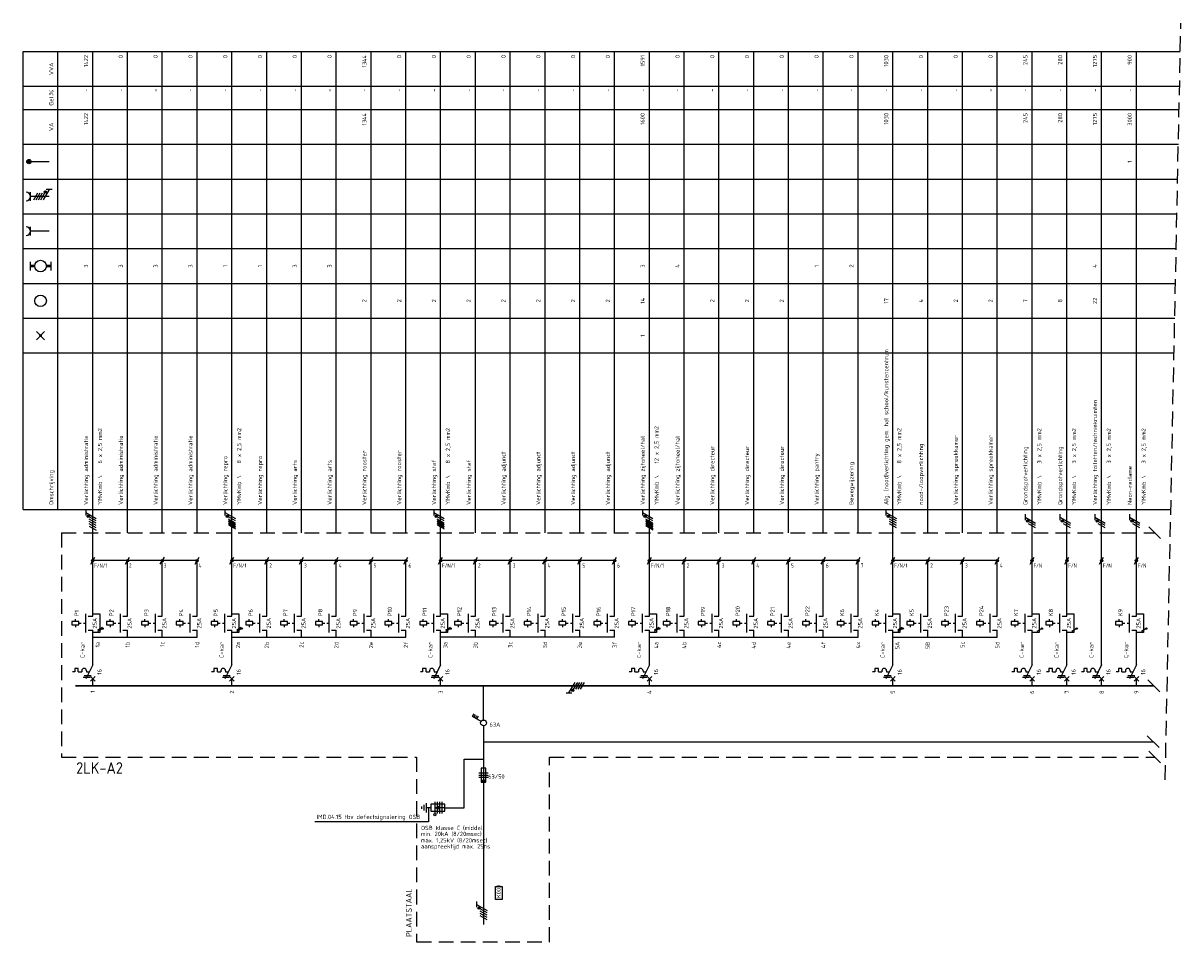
# Model space of a CAD drawing. Extents: x -1224 to 18134, y -20786 to 3554.
# Tile 27 of 88: x -1224 to -725, y -32 to 364. Entities that reach past the tile are written whole.
import ezdxf
from ezdxf.enums import TextEntityAlignment as Align

# ---------------------------------------------------------------- set-up
doc = ezdxf.new("R2010")
doc.units = 0
doc.linetypes.add('HIDDEN', pattern=[9.525, 6.35, -3.175])
doc.linetypes.add('STABI11', pattern=[2, 1, -1])
doc.layers.get('0').update_dxf_attribs({"linetype": 'CONTINUOUS'})
for name, color, linetype in [('E-tekst', 2, 'CONTINUOUS'), ('EL$1----', 3, 'CONTINUOUS'), ('EL$1----_1LK-A08', 3, 'CONTINUOUS'), ('EL$1----_BGLK-A2', 3, 'CONTINUOUS'), ('EL6131--_KG', 3, 'CONTINUOUS'), ('kast', 1, 'CONTINUOUS')]:
    doc.layers.add(name, color=color, linetype=linetype)
doc.styles.add('BURO-018', font='ISO.shx', dxfattribs={"height": 1.8})
doc.styles.add('BURO-050', font='ISO.shx', dxfattribs={"height": 5})
doc.styles.get("Standard").update_dxf_attribs({"font": 'iso.shx'})

# ---------------------------------------------------------------- blocks, each defined once
blk = doc.blocks.new('E00515')
at = {"color": 0, "linetype": 'Continuous'}
for p, q in [((6, 1.5), (0, 1.5)), ((0, 1.5), (0, -1.5)), ((0, 0), (4, 0)), ((1.25, -2.5), (1.25, 2.5)), ((2.25, -2.5), (2.25, 2.5)), ((4, 0), (2.5, 0.5)), ((2.5, -0.5), (4, 0)), ((3.25, -2.5), (3.25, 2.5)), ((4.25, -2.5), (4.25, 2.5)), ((6, -1.5), (6, 1.5)), ((6, 0), (8, 0)), ((8, -2), (8, 2)), ((9, -1.25), (9, 1.25)), ((10, -0.5), (10, 0.5)), ((0, -1.5), (6, -1.5))]:
    blk.add_line(p, q, dxfattribs=at)
blk.add_circle((4.25, 3), 0.5, dxfattribs=at)
blk = doc.blocks.new('HL3')
at = {"color": 0, "linetype": 'Continuous'}
for p, q in [((-3, 6.98), (-3, 4.48)), ((-3, 5.73), (1.5, 3.13)), ((1.5, 2.13), (-1.5, 3.87)), ((1.5, 1.13), (-1.5, 2.87)), ((1.5, 0.13), (-1.5, 1.87)), ((1.5, -0.87), (-1.5, 0.87))]:
    blk.add_line(p, q, dxfattribs=at)
at = {"color": 0, "linetype": 'Continuous', "const_width": 0.5}
blk.add_lwpolyline([(-1.68, 4.12, 1), (-2.18, 4.12, 1)], format="xyb", close=True, dxfattribs=at)
at = {"color": 0, "linetype": 'Continuous'}
blk.add_circle((-1.93, 4.12), 0.5, dxfattribs=at)
blk = doc.blocks.new('L1')
at = {"color": 0, "linetype": 'Continuous'}
for p, q in [((-3, 73.98), (-3, 71.48)), ((-3, 72.73), (1.5, 70.13)), ((1.5, 69.13), (-1.5, 70.87)), ((1.5, 68.13), (-1.5, 69.87))]:
    blk.add_line(p, q, dxfattribs=at)
at = {"color": 0, "linetype": 'Continuous', "const_width": 0.5}
blk.add_lwpolyline([(-1.68, 71.12, 1), (-2.18, 71.12, 1)], format="xyb", close=True, dxfattribs=at)
at = {"color": 0, "linetype": 'Continuous'}
blk.add_circle((-1.93, 71.12), 0.5, dxfattribs=at)
blk = doc.blocks.new('b1s')
at = {"color": 0, "linetype": 'Continuous'}
blk.add_line((0, 33), (0, 54), dxfattribs=at)
blk = doc.blocks.new('L3')
at = {"color": 0, "linetype": 'Continuous'}
for p, q in [((-3, 75.98), (-3, 73.48)), ((-3, 74.73), (1.5, 72.13)), ((1.5, 71.13), (-1.5, 72.87)), ((1.5, 70.13), (-1.5, 71.87)), ((1.5, 69.13), (-1.5, 70.87)), ((1.5, 68.13), (-1.5, 69.87))]:
    blk.add_line(p, q, dxfattribs=at)
at = {"color": 0, "linetype": 'Continuous', "const_width": 0.5}
blk.add_lwpolyline([(-1.68, 73.12, 1), (-2.18, 73.12, 1)], format="xyb", close=True, dxfattribs=at)
at = {"color": 0, "linetype": 'Continuous'}
blk.add_circle((-1.93, 73.12), 0.5, dxfattribs=at)
blk = doc.blocks.new('00P')
at = {"color": 0, "linetype": 'Continuous'}
for p, q in [((0, 31), (3, 31)), ((3, 31), (3, 23)), ((3, 23), (0, 23))]:
    blk.add_line(p, q, dxfattribs=at)
blk = doc.blocks.new('0302A1_')
at = {"color": 0, "linetype": 'Continuous'}
blk.add_line((-0.87, -1.5), (0.87, 1.5), dxfattribs=at)
at = {"color": 0, "const_width": 0.5}
blk.add_lwpolyline([(-0.25, 0, 1), (0.25, 0, 1)], format="xyb", close=True, dxfattribs=at)
at = {"color": 0, "linetype": 'Continuous'}
blk.add_circle((0, 0), 0.5, dxfattribs=at)
blk = doc.blocks.new('B26')
at = {"color": 0, "linetype": 'Continuous'}
for p, q in [((0, 9), (0, 21)), ((-7.75, 6), (-8.75, 6)), ((-7.75, 7.5), (-7.75, 6)), ((-6.25, 7.5), (-7.75, 7.5)), ((-6.25, 6), (-6.25, 7.5)), ((-6.25, 6), (-4.75, 6)), ((-4.75, 6.5), (-4.75, 6)), ((0, 9), (-3, 3)), ((-2.75, 6.5), (-2.75, 6)), ((-2.75, 6), (-1.5, 6)), ((-4.125, 3.75), (-1.125, 3.75)), ((-3.75, 4.5), (-0.75, 4.5)), ((-1, 4), (1, 2)), ((-1, 2), (1, 4)), ((0, 0), (0, 3))]:
    blk.add_line(p, q, dxfattribs=at)
blk.add_arc((-3.75, 6.5), 1, 0, 180, dxfattribs=at)
at = {"color": 1, "style": 'BURO-018'}
blk.add_attdef('E_VRIJ1', (-3.548, 12), '', height=1.8, rotation=90, dxfattribs=at)
at = {"color": 1, "linetype": 'Continuous', "style": 'BURO-018'}
blk.add_attdef('E_IIA', text='', height=1.8, rotation=90, dxfattribs=at).set_placement((2, 6), align=Align.TOP_CENTER)
blk = doc.blocks.new('M2')
at = {"color": 0, "linetype": 'Continuous'}
for p, q in [((-3, 23), (-3, 31)), ((-2, 30), (0, 30)), ((0, 30), (0, 33)), ((-6, 27.75), (-9, 27.75)), ((-9, 27.75), (-9, 26.25)), ((-9, 26.25), (-6, 26.25)), ((-7.5, 27.75), (-7.5, 28.75)), ((-7.5, 26.25), (-7.5, 25.25)), ((-6, 26.25), (-6, 27.75)), ((-6, 27.25), (-6, 27.25)), ((-2, 24), (0, 24)), ((0, 21), (0, 24))]:
    blk.add_line(p, q, dxfattribs=at)
at = {"color": 0, "linetype": 'STABI11'}
blk.add_line((-6, 27), (-3, 27), dxfattribs=at)
at = {"color": 1, "linetype": 'Continuous', "style": 'BURO-018'}
blk.add_attdef('E_VRIJ1', (-6, 30), '', height=1.8, rotation=90, dxfattribs=at)
blk.add_attdef('E_IMS', text='', height=1.8, rotation=90, dxfattribs=at).set_placement((0, 27), align=Align.TOP_CENTER)
blk = doc.blocks.new('m1s')
at = {"color": 0, "linetype": 'Continuous'}
blk.add_line((0, 54), (0, 66), dxfattribs=at)
blk = doc.blocks.new('m1')
at = {"color": 0, "linetype": 'Continuous'}
blk.add_line((0, 21), (0, 33), dxfattribs=at)
blk = doc.blocks.new('KOLNR1')
at = {"color": 0, "linetype": 'Continuous'}
for p, q in [((1.41, -1.41), (-1.41, 1.41)), ((-1.41, -1.41), (1.41, 1.41))]:
    blk.add_line(p, q, dxfattribs=at)
at = {"color": 0, "linetype": 'Continuous', "const_width": 0.5}
blk.add_lwpolyline([(-0.25, 0, 1), (0.25, 0, 1)], format="xyb", close=True, dxfattribs=at)
blk = doc.blocks.new('KOLNR3')
at = {"color": 0, "linetype": 'Continuous'}
blk.add_circle((0, 0), 2, dxfattribs=at)
blk = doc.blocks.new('KOLNR5')
at = {"color": 0, "linetype": 'Continuous'}
for p, q in [((-3.5, -1.5), (-3.5, 1.5)), ((3.5, 1.5), (3.5, -1.5))]:
    blk.add_line(p, q, dxfattribs=at)
at = {"color": 0, "linetype": 'Continuous', "const_width": 1}
for points in [[(-2, 0), (-3.5, 0)], [(2, 0), (3.5, 0)]]:
    blk.add_lwpolyline(points, dxfattribs=at)
at = {"color": 0, "linetype": 'Continuous'}
blk.add_circle((0, 0), 2, dxfattribs=at)
blk = doc.blocks.new('KOLNR6')
at = {"color": 0, "linetype": 'Continuous'}
for p, q in [((-3.5, -1.5), (-3.5, 1.5)), ((3, 0), (-3.5, 0))]:
    blk.add_line(p, q, dxfattribs=at)
blk.add_arc((-5, 0), 1.5, 270, 90, dxfattribs=at)
blk = doc.blocks.new('KOLNR7')
at = {"color": 0, "linetype": 'Continuous'}
for p, q in [((-3.5, -1.5), (-3.5, 1.5)), ((3, 0), (-3.5, 0)), ((-2.29, -1.2), (-0.91, 1.2)), ((-1.49, -1.2), (-0.11, 1.2)), ((-0.69, -1.2), (0.69, 1.2)), ((0.11, -1.2), (1.49, 1.2)), ((2.99, 2.4), (0.91, -1.2)), ((3.99, 2.4), (1.99, 2.4))]:
    blk.add_line(p, q, dxfattribs=at)
at = {"color": 0, "linetype": 'Continuous', "const_width": 0.4}
blk.add_lwpolyline([(1.69, 1.35, 1), (1.69, 1.75, 1)], format="xyb", close=True, dxfattribs=at)
at = {"color": 0, "linetype": 'Continuous'}
blk.add_circle((1.69, 1.55), 0.4, dxfattribs=at)
blk.add_arc((-5, 0), 1.5, 270, 90, dxfattribs=at)
blk = doc.blocks.new('KOLNR8')
at = {"color": 0, "linetype": 'Continuous'}
blk.add_line((-4, 0), (3, 0), dxfattribs=at)
at = {"color": 0, "linetype": 'Continuous', "const_width": 0.75}
blk.add_lwpolyline([(-4, -0.375, 1), (-4, 0.375, 1)], format="xyb", close=True, dxfattribs=at)
at = {"color": 0, "linetype": 'Continuous'}
blk.add_circle((-4, 0), 0.75, dxfattribs=at)
blk = doc.blocks.new('1P')
at = {"color": 0, "linetype": 'Continuous'}
blk.add_line((1.5, 0.87), (-1.5, -0.87), dxfattribs=at)

msp = doc.modelspace()

# ---------------------------------------------------------------- linework, layer by layer
at = {"layer": 'EL$1----', "linetype": 'HIDDEN'}
msp.add_line((-731.92, 37.49), (-725.18, 363.71), dxfattribs=at)
at = {"layer": 'EL$1----'}
for p, q in [((-733.91, 141.47), (-738.98, 146.53)), ((-1179.33, 132), (-1194.33, 132)), ((-1149.33, 132), (-1179.33, 132)), ((-1119.33, 132), (-1134.33, 132)), ((-1074.33, 132), (-1119.33, 132)), ((-1059.33, 132), (-1074.33, 132)), ((-1029.33, 132), (-1044.33, 132)), ((-984.33, 132), (-1029.33, 132)), ((-969.33, 132), (-984.33, 132)), ((-939.33, 132), (-954.33, 132)), ((-909.33, 132), (-939.33, 132)), ((-879.33, 132), (-909.33, 132)), ((-864.33, 132), (-894.33, 132)), ((-804.33, 132), (-849.33, 132)), ((-734.3, 75.47), (-739.37, 80.53)), ((-1025.83, 60.76), (-1025.83, -24.97)), ((-734.6, 51.38), (-739.67, 56.45)), ((-1034.21, 46.41), (-1025.83, 46.41)), ((-733.91, 44.73), (-738.98, 49.8)), ((-1049.58, 25.44), (-1049.58, 19.43)), ((-1042.58, 25.44), (-1034.21, 25.44)), ((-1049.58, 19.43), (-1098.61, 19.43))]:
    msp.add_line(p, q, dxfattribs=at)
at = {"layer": 'EL$1----', "linetype": 'Continuous'}
for p, q in [((-1089.33, 99), (-1074.33, 99)), ((-969.33, 99), (-1044.33, 99)), ((-1025.83, 63.35), (-1025.83, 78)), ((-1030.58, 64.76), (-1029.88, 65.97)), ((-1029.98, 64.41), (-1029.28, 65.62)), ((-1029.37, 64.06), (-1028.67, 65.27)), ((-1028.77, 63.71), (-1028.07, 64.92)), ((-1026.92, 62.64), (-1030.58, 64.76)), ((-1034.21, 25.44), (-1034.21, 46.41)), ((-1027.83, 40.47), (-1023.83, 40.47)), ((-1024.83, 42.47), (-1026.83, 42.47)), ((-1026.83, 42.47), (-1026.83, 36.47)), ((-1024.83, 36.47), (-1024.83, 42.47)), ((-1027.83, 39.47), (-1023.83, 39.47)), ((-1023.83, 38.47), (-1027.83, 38.47)), ((-1026.83, 36.47), (-1024.83, 36.47)), ((-1028.83, -14.99), (-1028.83, -17.49)), ((-1028.83, -16.24), (-1024.33, -18.84)), ((-1024.33, -19.84), (-1027.33, -18.11)), ((-1024.33, -20.84), (-1027.33, -19.11)), ((-1024.33, -21.84), (-1027.33, -20.11)), ((-1024.33, -22.84), (-1027.33, -21.11))]:
    msp.add_line(p, q, dxfattribs=at)
at = {"layer": 'EL$1----', "linetype": 'Continuous', "const_width": 0.5}
msp.add_lwpolyline([(-1027.52, -17.86, 1), (-1028.02, -17.86, 1)], format="xyb", close=True, dxfattribs=at)
at = {"layer": 'EL$1----'}
for centre in [(-1190.06, 102.66), (-1130.06, 102.66), (-1040.06, 102.66), (-950.06, 102.66), (-845.06, 102.66), (-785.06, 102.66), (-770.06, 102.66), (-740.06, 102.66)]:
    msp.add_circle(centre, 0.283, dxfattribs=at)
at = {"layer": 'EL$1----', "linetype": 'Continuous'}
for centre, radius in [((-1025.83, 62.01), 1.25), ((-1027.77, -17.86), 0.5)]:
    msp.add_circle(centre, radius, dxfattribs=at)
msp.add_solid([(-1026.83, 36.47), (-1026.83, 37.47), (-1024.83, 36.47), (-1024.83, 37.47)], dxfattribs=at)
at = {"layer": 'EL$1----_1LK-A08', "color": 2}
for p, q in [((-1020.68, -14.09), (-1020.68, -8.56)), ((-1020.68, -8.56), (-1017.84, -8.56)), ((-1017.84, -8.56), (-1017.84, -14.09)), ((-1017.84, -14.09), (-1020.68, -14.09))]:
    msp.add_line(p, q, dxfattribs=at)
at = {"layer": 'EL$1----_BGLK-A2', "color": 1}
for p, q in [((-1224.33, 351.5), (-725.44, 351.5)), ((-1224.33, 154), (-1224.33, 351.5)), ((-1209.33, 154), (-1209.33, 351.5)), ((-1224.33, 336.5), (-725.75, 336.5)), ((-1224.33, 326.5), (-725.95, 326.5)), ((-1224.33, 311.5), (-726.26, 311.5)), ((-1224.33, 296.5), (-726.57, 296.5)), ((-1224.33, 281.5), (-726.88, 281.5)), ((-1224.33, 266.5), (-727.19, 266.5)), ((-1224.33, 251.5), (-727.5, 251.5)), ((-1224.33, 236.5), (-727.81, 236.5)), ((-1224.33, 221.5), (-728.12, 221.5)), ((-1224.33, 154), (-729.52, 154))]:
    msp.add_line(p, q, dxfattribs=at)
at = {"layer": 'EL$1----_BGLK-A2'}
for p, q in [((-1194.33, 144), (-1194.33, 351.5)), ((-1179.33, 144), (-1179.33, 351.5)), ((-1164.33, 144), (-1164.33, 351.5)), ((-1149.33, 144), (-1149.33, 351.5)), ((-1134.33, 144), (-1134.33, 351.5)), ((-1119.33, 144), (-1119.33, 351.5)), ((-1104.33, 144), (-1104.33, 351.5)), ((-1089.33, 144), (-1089.33, 351.5)), ((-1074.33, 144), (-1074.33, 351.5)), ((-1059.33, 144), (-1059.33, 351.5)), ((-1044.33, 144), (-1044.33, 351.5)), ((-1029.33, 144), (-1029.33, 351.5)), ((-1014.33, 144), (-1014.33, 351.5)), ((-999.33, 144), (-999.33, 351.5)), ((-984.33, 144), (-984.33, 351.5)), ((-969.33, 144), (-969.33, 351.5)), ((-954.33, 144), (-954.33, 351.5)), ((-939.33, 144), (-939.33, 351.5)), ((-924.33, 144), (-924.33, 351.5)), ((-909.33, 144), (-909.33, 351.5)), ((-894.33, 144), (-894.33, 351.5)), ((-879.33, 144), (-879.33, 351.5)), ((-864.33, 144), (-864.33, 351.5)), ((-849.33, 144), (-849.33, 351.5)), ((-834.33, 144), (-834.33, 351.5)), ((-819.33, 144), (-819.33, 351.5)), ((-804.33, 144), (-804.33, 351.5)), ((-789.33, 144), (-789.33, 351.5)), ((-774.33, 144), (-774.33, 351.5)), ((-759.33, 144), (-759.33, 351.5)), ((-744.33, 144), (-744.33, 351.5)), ((-1194.33, 99), (-1149.33, 99)), ((-1134.33, 99), (-1089.33, 99)), ((-1074.33, 99), (-1059.33, 99)), ((-954.33, 99), (-879.33, 99)), ((-939.33, 99), (-864.33, 99)), ((-849.33, 99), (-834.33, 99)), ((-834.33, 99), (-819.33, 99)), ((-819.33, 99), (-804.33, 99))]:
    msp.add_line(p, q, dxfattribs=at)
at = {"layer": 'EL$1----_BGLK-A2', "color": 1, "linetype": 'HIDDEN'}
for q in [(-736.44, 144), (-1207.83, 47.27)]:
    msp.add_line((-1207.83, 144), q, dxfattribs=at)
at = {"layer": 'EL$1----_BGLK-A2'}
for points in [[(-1186.83, 78, 0.7, 0.7, 0), (-1201.83, 78, 0.7, 0.7, 0)], [(-1171.83, 78, 0.7, 0.7, 0), (-1186.83, 78, 0.7, 0.7, 0)], [(-1156.83, 78, 0.7, 0.7, 0), (-1171.83, 78, 0.7, 0.7, 0)], [(-1141.83, 78, 0.7, 0.7, 0), (-1156.83, 78, 0.7, 0.7, 0)], [(-1126.83, 78, 0.7, 0.7, 0), (-1141.83, 78, 0.7, 0.7, 0)], [(-1111.83, 78, 0.7, 0.7, 0), (-1126.83, 78, 0.7, 0.7, 0)], [(-1096.83, 78, 0.7, 0.7, 0), (-1111.83, 78, 0.7, 0.7, 0)], [(-1081.83, 78, 0.7, 0.7, 0), (-1096.83, 78, 0.7, 0.7, 0)], [(-1066.83, 78, 0.7, 0.7, 0), (-1081.83, 78, 0.7, 0.7, 0)], [(-1051.83, 78, 0.7, 0.7, 0), (-1066.83, 78, 0.7, 0.7, 0)], [(-1036.83, 78, 0.7, 0.7, 0), (-1051.83, 78, 0.7, 0.7, 0)], [(-1021.83, 78, 0.7, 0.7, 0), (-1036.83, 78, 0.7, 0.7, 0)], [(-1006.83, 78, 0.7, 0.7, 0), (-1021.83, 78, 0.7, 0.7, 0)], [(-991.83, 78, 0.7, 0.7, 0), (-1006.83, 78, 0.7, 0.7, 0)], [(-976.83, 78, 0.7, 0.7, 0), (-991.83, 78, 0.7, 0.7, 0)], [(-961.83, 78, 0.7, 0.7, 0), (-976.83, 78, 0.7, 0.7, 0)], [(-946.83, 78, 0.7, 0.7, 0), (-961.83, 78, 0.7, 0.7, 0)], [(-931.83, 78, 0.7, 0.7, 0), (-946.83, 78, 0.7, 0.7, 0)], [(-916.83, 78, 0.7, 0.7, 0), (-931.83, 78, 0.7, 0.7, 0)], [(-901.83, 78, 0.7, 0.7, 0), (-916.83, 78, 0.7, 0.7, 0)], [(-886.83, 78, 0.7, 0.7, 0), (-901.83, 78, 0.7, 0.7, 0)], [(-871.83, 78, 0.7, 0.7, 0), (-886.83, 78, 0.7, 0.7, 0)], [(-856.83, 78, 0.7, 0.7, 0), (-871.83, 78, 0.7, 0.7, 0)], [(-841.83, 78, 0.7, 0.7, 0), (-856.83, 78, 0.7, 0.7, 0)], [(-826.83, 78, 0.7, 0.7, 0), (-841.83, 78, 0.7, 0.7, 0)], [(-811.83, 78, 0.7, 0.7, 0), (-826.83, 78, 0.7, 0.7, 0)], [(-796.83, 78, 0.7, 0.7, 0), (-811.83, 78, 0.7, 0.7, 0)], [(-781.83, 78, 0.7, 0.7, 0), (-796.83, 78, 0.7, 0.7, 0)], [(-766.83, 78, 0.7, 0.7, 0), (-781.83, 78, 0.7, 0.7, 0)], [(-751.83, 78, 0.7, 0.7, 0), (-766.83, 78, 0.7, 0.7, 0)], [(-736.83, 78, 0.7, 0.7, 0), (-751.83, 78, 0.7, 0.7, 0)]]:
    msp.add_lwpolyline(points, format="xyseb", dxfattribs=at)
at = {"layer": 'EL6131--_KG'}
for p, q in [((-1195.83, 146.87), (-1192.83, 145.13)), ((-1135.83, 149.39), (-1132.83, 147.66)), ((-1135.83, 148.39), (-1132.83, 146.66)), ((-1135.83, 147.39), (-1132.83, 145.66)), ((-1045.83, 149.39), (-1042.83, 147.66)), ((-1045.83, 148.39), (-1042.83, 146.66)), ((-1045.83, 147.39), (-1042.83, 145.66)), ((-955.83, 149.58), (-952.83, 147.85)), ((-955.83, 149.31), (-952.83, 147.58)), ((-955.83, 148.58), (-952.83, 146.85)), ((-955.83, 148.31), (-952.83, 146.58)), ((-955.83, 147.58), (-952.83, 145.85)), ((-955.83, 147.31), (-952.83, 145.58)), ((-955.83, 147.03), (-952.83, 145.3)), ((-1025.83, 53.92), (-737.14, 53.92))]:
    msp.add_line(p, q, dxfattribs=at)
at = {"layer": 'kast', "color": 1, "linetype": 'HIDDEN'}
for p, q in [((-1207.83, 47.27), (-1054.68, 47.27)), ((-997.44, 47.27), (-736.44, 47.27))]:
    msp.add_line(p, q, dxfattribs=at)
at = {"layer": 'kast', "linetype": 'HIDDEN'}
for p, q in [((-1054.68, 47.27), (-1054.68, -32.39)), ((-997.44, -32.39), (-997.44, 47.27)), ((-1054.68, -32.39), (-997.44, -32.39))]:
    msp.add_line(p, q, dxfattribs=at)

# ---------------------------------------------------------------- block references
at = {"layer": 'EL$1----'}
for name, p in [('L3', (-1194.33, 78)), ('L3', (-1134.33, 78)), ('L3', (-1044.33, 78)), ('L3', (-954.33, 78)), ('L3', (-849.33, 78)), ('L1', (-789.33, 78)), ('L1', (-774.33, 78)), ('L1', (-759.33, 78)), ('L1', (-744.33, 78)), ('0302A1_', (-1194.33, 132)), ('0302A1_', (-1179.33, 132)), ('b1s', (-1179.33, 78)), ('0302A1_', (-1164.33, 132)), ('0302A1_', (-1149.33, 132)), ('0302A1_', (-1134.33, 132)), ('0302A1_', (-1119.33, 132)), ('0302A1_', (-1104.33, 132)), ('0302A1_', (-1089.33, 132)), ('0302A1_', (-1074.33, 132)), ('0302A1_', (-1059.33, 132)), ('0302A1_', (-1044.33, 132)), ('0302A1_', (-1029.33, 132)), ('0302A1_', (-1014.33, 132)), ('0302A1_', (-999.33, 132)), ('0302A1_', (-984.33, 132)), ('0302A1_', (-969.33, 132)), ('0302A1_', (-954.33, 132)), ('0302A1_', (-939.33, 132)), ('0302A1_', (-924.33, 132)), ('0302A1_', (-909.33, 132)), ('0302A1_', (-894.33, 132)), ('0302A1_', (-879.33, 132)), ('0302A1_', (-864.33, 132)), ('0302A1_', (-849.33, 132)), ('0302A1_', (-834.33, 132)), ('0302A1_', (-819.33, 132)), ('0302A1_', (-804.33, 132)), ('0302A1_', (-789.33, 132)), ('0302A1_', (-774.33, 132)), ('0302A1_', (-759.33, 132)), ('0302A1_', (-744.33, 132)), ('00P', (-1194.33, 78)), ('00P', (-1134.33, 78)), ('00P', (-1044.33, 78)), ('00P', (-954.33, 78)), ('00P', (-849.33, 78)), ('00P', (-789.33, 78)), ('00P', (-774.33, 78)), ('00P', (-744.33, 78))]:
    msp.add_blockref(name, p, dxfattribs=at)
at = {"layer": 'EL$1----', "xscale": 0.6399999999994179, "yscale": 0.6399999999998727, "zscale": 0.6400000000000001}
for p in [(-1191.25, 102.57), (-1191.25, 101.97), (-1131.25, 102.57), (-1131.25, 101.97), (-1041.25, 102.57), (-1041.25, 101.97), (-951.25, 102.57), (-951.25, 101.97), (-846.25, 102.57), (-846.25, 101.97), (-786.25, 101.97), (-771.25, 101.97), (-741.25, 101.97)]:
    msp.add_blockref('1P', p, dxfattribs=at)
at = {"layer": 'EL$1----', "color": 1, "rotation": 90}
msp.add_blockref('HL3', (-983.26, 78), dxfattribs=at)
at = {"layer": 'EL$1----', "rotation": 180}
msp.add_blockref('E00515', (-1042.58, 25.44), dxfattribs=at)
at = {"layer": 'EL$1----_BGLK-A2', "xscale": 1.25, "yscale": 1.25, "zscale": 1.25}
for name, p in [('KOLNR8', (-1216.83, 304)), ('KOLNR7', (-1216.83, 289)), ('KOLNR6', (-1216.83, 274)), ('KOLNR5', (-1216.83, 259)), ('KOLNR3', (-1216.83, 244)), ('KOLNR1', (-1216.83, 229))]:
    msp.add_blockref(name, p, dxfattribs=at)
at = {"layer": 'EL$1----_BGLK-A2'}
for name, p in [('m1s', (-1194.33, 78)), ('m1s', (-1134.33, 78)), ('m1s', (-1044.33, 78)), ('m1s', (-954.33, 78)), ('m1s', (-849.33, 78)), ('m1s', (-789.33, 78)), ('m1s', (-774.33, 78)), ('m1s', (-759.33, 78)), ('m1s', (-744.33, 78)), ('b1s', (-1194.33, 78)), ('b1s', (-1179.33, 78)), ('b1s', (-1164.33, 78)), ('b1s', (-1149.33, 78)), ('b1s', (-1134.33, 78)), ('b1s', (-1119.33, 78)), ('b1s', (-1104.33, 78)), ('b1s', (-1089.33, 78)), ('b1s', (-1074.33, 78)), ('b1s', (-1059.33, 78)), ('b1s', (-1044.33, 78)), ('b1s', (-1029.33, 78)), ('b1s', (-1014.33, 78)), ('b1s', (-999.33, 78)), ('b1s', (-984.33, 78)), ('b1s', (-969.33, 78)), ('b1s', (-954.33, 78)), ('b1s', (-939.33, 78)), ('b1s', (-924.33, 78)), ('b1s', (-909.33, 78)), ('b1s', (-894.33, 78)), ('b1s', (-879.33, 78)), ('b1s', (-864.33, 78)), ('b1s', (-849.33, 78)), ('b1s', (-834.33, 78)), ('b1s', (-819.33, 78)), ('b1s', (-804.33, 78)), ('b1s', (-789.33, 78)), ('b1s', (-774.33, 78)), ('b1s', (-759.33, 78)), ('b1s', (-744.33, 78)), ('m1', (-759.33, 78))]:
    msp.add_blockref(name, p, dxfattribs=at)
for name, p, values in [('M2', (-1194.33, 78), {'E_IMS': '25A', 'E_VRIJ1': 'P1'}), ('M2', (-1179.33, 78), {'E_IMS': '25A', 'E_VRIJ1': 'P2'}), ('M2', (-1164.33, 78), {'E_IMS': '25A', 'E_VRIJ1': 'P3'}), ('M2', (-1149.33, 78), {'E_IMS': '25A', 'E_VRIJ1': 'P4'}), ('M2', (-1134.33, 78), {'E_IMS': '25A', 'E_VRIJ1': 'P5'}), ('M2', (-1119.33, 78), {'E_IMS': '25A', 'E_VRIJ1': 'P6'}), ('M2', (-1104.33, 78), {'E_IMS': '25A', 'E_VRIJ1': 'P7'}), ('M2', (-1089.33, 78), {'E_IMS': '25A', 'E_VRIJ1': 'P8'}), ('M2', (-1074.33, 78), {'E_IMS': '25A', 'E_VRIJ1': 'P9'}), ('M2', (-1059.33, 78), {'E_IMS': '25A', 'E_VRIJ1': 'P10'}), ('M2', (-1044.33, 78), {'E_IMS': '25A', 'E_VRIJ1': 'P11'}), ('M2', (-1029.33, 78), {'E_IMS': '25A', 'E_VRIJ1': 'P12'}), ('M2', (-1014.33, 78), {'E_IMS': '25A', 'E_VRIJ1': 'P13'}), ('M2', (-999.33, 78), {'E_IMS': '25A', 'E_VRIJ1': 'P14'}), ('M2', (-984.33, 78), {'E_IMS': '25A', 'E_VRIJ1': 'P15'}), ('M2', (-969.33, 78), {'E_IMS': '25A', 'E_VRIJ1': 'P16'}), ('M2', (-954.33, 78), {'E_IMS': '25A', 'E_VRIJ1': 'P17'}), ('M2', (-939.33, 78), {'E_IMS': '25A', 'E_VRIJ1': 'P18'}), ('M2', (-924.33, 78), {'E_IMS': '25A', 'E_VRIJ1': 'P19'}), ('M2', (-909.33, 78), {'E_IMS': '25A', 'E_VRIJ1': 'P20'}), ('M2', (-894.33, 78), {'E_IMS': '25A', 'E_VRIJ1': 'P21'}), ('M2', (-879.33, 78), {'E_IMS': '25A', 'E_VRIJ1': 'P22'}), ('M2', (-864.33, 78), {'E_IMS': '25A', 'E_VRIJ1': 'K6'}), ('M2', (-849.33, 78), {'E_IMS': '25A', 'E_VRIJ1': 'K4'}), ('M2', (-834.33, 78), {'E_IMS': '25A', 'E_VRIJ1': 'K5'}), ('M2', (-819.33, 78), {'E_IMS': '25A', 'E_VRIJ1': 'P23'}), ('M2', (-804.33, 78), {'E_IMS': '25A', 'E_VRIJ1': 'P24'}), ('M2', (-789.33, 78), {'E_IMS': '25A', 'E_VRIJ1': 'K7'}), ('M2', (-774.33, 78), {'E_IMS': '25A', 'E_VRIJ1': 'K8'}), ('M2', (-744.33, 78), {'E_IMS': '25A', 'E_VRIJ1': 'K9'}), ('B26', (-1194.33, 78), {'E_IIA': '16', 'E_VRIJ1': 'C-kar'}), ('B26', (-1134.33, 78), {'E_IIA': '16', 'E_VRIJ1': 'C-kar'}), ('B26', (-1044.33, 78), {'E_IIA': '16', 'E_VRIJ1': 'C-kar'}), ('B26', (-954.33, 78), {'E_IIA': '16', 'E_VRIJ1': 'C-kar'}), ('B26', (-849.33, 78), {'E_IIA': '16', 'E_VRIJ1': 'C-kar'}), ('B26', (-789.33, 78), {'E_IIA': '16', 'E_VRIJ1': 'C-kar'}), ('B26', (-774.33, 78), {'E_IIA': '16', 'E_VRIJ1': 'C-kar'}), ('B26', (-759.33, 78), {'E_IIA': '16', 'E_VRIJ1': 'C-kar'}), ('B26', (-744.33, 78), {'E_IIA': '16', 'E_VRIJ1': 'C-kar'})]:
    msp.add_blockref(name, p, dxfattribs=at).add_auto_attribs(values)

# ---------------------------------------------------------------- texts
at = {"layer": 'E-tekst', "color": 1, "width": 0.8}
for s, p in [('F/N/1', (-1193.71, 128.97)), ('2', (-1178.71, 128.97)), ('3', (-1163.71, 128.97)), ('4', (-1148.71, 128.97)), ('F/N/1', (-1133.71, 128.97)), ('2', (-1118.21, 128.97)), ('3', (-1103.21, 128.97)), ('4', (-1088.21, 128.97)), ('5', (-1073.21, 128.97)), ('6', (-1058.21, 128.97)), ('F/N/1', (-1043.71, 128.97)), ('2', (-1028.21, 128.97)), ('3', (-1013.21, 128.97)), ('4', (-998.21, 128.97)), ('5', (-983.21, 128.97)), ('6', (-968.21, 128.97)), ('F/N/1', (-953.71, 128.97)), ('2', (-938.21, 128.97)), ('3', (-923.21, 128.97)), ('4', (-908.21, 128.97)), ('5', (-893.21, 128.97)), ('6', (-878.21, 128.97)), ('7', (-863.21, 128.97)), ('F/N/1', (-848.71, 128.97)), ('2', (-833.21, 128.97)), ('3', (-818.21, 128.97)), ('4', (-803.21, 128.97)), ('F/N', (-788.71, 128.97)), ('F/N', (-773.71, 128.97)), ('F/N', (-758.71, 128.97)), ('F/N', (-743.71, 128.97))]:
    msp.add_text(s, height=1.8, dxfattribs=at).set_placement(p)
at = {"layer": 'EL$1----', "color": 1, "style": 'BURO-018'}
msp.add_text('63A', height=1.8, dxfattribs=at).set_placement((-1020.94, 62.18), align=Align.TOP_CENTER)
msp.add_text('63/50', height=1.8, dxfattribs=at).set_placement((-1016.74, 39.78), align=Align.TOP_RIGHT)
for s, p in [('IMD.04.15 tbv defectsignalering OSB', (-1097.83, 20.6)), ('OSB klasse C (middel)', (-1052.77, 15.85)), ('min. 20kA (8/20msec)', (-1052.77, 13.28)), ('max. 1,25kV (8/20msec)', (-1052.77, 10.49)), ('aanspreektijd max. 25ns', (-1052.77, 7.89))]:
    msp.add_text(s, height=1.8, dxfattribs=at).set_placement(p)
msp.add_text('K003', height=1.8, rotation=90, dxfattribs=at).set_placement((-1020.19, -13.55), align=Align.TOP_LEFT)
at = {"layer": 'EL$1----_BGLK-A2', "color": 1, "style": 'BURO-018'}
for s, p in [('1422', (-1196.33, 350)), ('0', (-1181.33, 350)), ('0', (-1166.33, 350)), ('0', (-1151.33, 350)), ('0', (-1136.33, 350)), ('0', (-1121.33, 350)), ('0', (-1106.33, 350)), ('0', (-1091.33, 350)), ('1344', (-1076.33, 350)), ('0', (-1061.33, 350)), ('0', (-1046.33, 350)), ('0', (-1031.33, 350)), ('0', (-1016.33, 350)), ('0', (-1001.33, 350)), ('0', (-986.33, 350)), ('0', (-971.33, 350)), ('1591', (-956.33, 350)), ('0', (-941.33, 350)), ('0', (-926.33, 350)), ('0', (-911.33, 350)), ('0', (-896.33, 350)), ('0', (-881.33, 350)), ('0', (-866.33, 350)), ('1030', (-851.33, 350)), ('0', (-836.33, 350)), ('0', (-821.33, 350)), ('0', (-806.33, 350)), ('245', (-791.33, 350)), ('280', (-776.33, 350)), ('1275', (-761.33, 350)), ('900', (-746.33, 350)), ('-', (-1196.33, 335.5)), ('-', (-1181.33, 335.5)), ('-', (-1166.33, 335.5)), ('-', (-1151.33, 335.5)), ('-', (-1136.33, 335.5)), ('-', (-1121.33, 335.5)), ('-', (-1106.33, 335.5)), ('-', (-1091.33, 335.5)), ('-', (-1076.33, 335.5)), ('-', (-1061.33, 335.5)), ('-', (-1046.33, 335.5)), ('-', (-1031.33, 335.5)), ('-', (-1016.33, 335.5)), ('-', (-1001.33, 335.5)), ('-', (-986.33, 335.5)), ('-', (-971.33, 335.5)), ('-', (-956.33, 335.5)), ('-', (-941.33, 335.5)), ('-', (-926.33, 335.5)), ('-', (-911.33, 335.5)), ('-', (-896.33, 335.5)), ('-', (-881.33, 335.5)), ('-', (-866.33, 335.5)), ('-', (-851.33, 335.5)), ('-', (-836.33, 335.5)), ('-', (-821.33, 335.5)), ('-', (-806.33, 335.5)), ('-', (-791.33, 335.5)), ('-', (-776.33, 335.5)), ('-', (-761.33, 335.5)), ('-', (-746.33, 335.5)), ('1422', (-1196.33, 325)), ('1344', (-1076.33, 325)), ('1600', (-956.33, 325)), ('1030', (-851.33, 325)), ('245', (-791.33, 325)), ('280', (-776.33, 325)), ('1275', (-761.33, 325)), ('3000', (-746.33, 325))]:
    msp.add_text(s, height=1.8, rotation=90, dxfattribs=at).set_placement(p, align=Align.RIGHT)
for s, p in [('VVA', (-1211.33, 344)), ('Gel.%', (-1211.33, 331.5)), ('VA', (-1211.33, 319)), ('1', (-746.33, 304)), ('4', (-941.33, 259)), ('2', (-866.33, 259)), ('4', (-761.33, 259)), ('3', (-1196.33, 259)), ('3', (-1181.33, 259)), ('3', (-1166.33, 259)), ('3', (-1151.33, 259)), ('1', (-1136.33, 259)), ('1', (-1121.33, 259)), ('3', (-1106.33, 259)), ('3', (-1091.33, 259)), ('3', (-956.33, 259)), ('1', (-881.33, 259)), ('14', (-956.33, 244)), ('17', (-851.33, 244)), ('4', (-836.33, 244)), ('22', (-761.33, 244)), ('2', (-1076.33, 244)), ('2', (-1061.33, 244)), ('2', (-1046.33, 244)), ('2', (-1031.33, 244)), ('2', (-1016.33, 244)), ('2', (-1001.33, 244)), ('2', (-986.33, 244)), ('2', (-971.33, 244)), ('2', (-926.33, 244)), ('2', (-911.33, 244)), ('2', (-896.33, 244)), ('2', (-821.33, 244)), ('2', (-806.33, 244)), ('7', (-791.33, 244)), ('8', (-776.33, 244)), ('1', (-956.33, 229))]:
    msp.add_text(s, height=1.8, rotation=90, dxfattribs=at).set_placement(p, align=Align.CENTER)
for s, p in [('Alg. (nood)verlichting gem. hal school/kunstencentrum', (-851.33, 156)), ('Verlichting toiletten/techniekruimten', (-761.33, 156)), ('Verlichting administratie', (-1196.33, 156)), ('YMvKmb \\    6 x 2,5 mm2', (-1190.33, 156)), ('Verlichting administratie', (-1181.33, 156)), ('Verlichting administratie', (-1166.33, 156)), ('Verlichting administratie', (-1151.33, 156)), ('YMvKmb \\    8 x 2,5 mm2', (-1130.33, 156)), ('YMvKmb \\    8 x 2,5 mm2', (-1040.33, 156)), ('Verlichting zijtoneel/hal', (-956.33, 156)), ('YMvKmb \\    12 x 2,5 mm2', (-950.33, 156)), ('Verlichting zijtoneel/hal', (-941.33, 156)), ('YMvKmb \\    8 x 2,5 mm2', (-845.72, 156)), ('nood-/loopverlichting', (-836.33, 156)), ('Verlichting spreekkamer', (-821.33, 156)), ('Verlichting spreekkamer', (-806.33, 156)), ('Grondspotverlichting', (-791.33, 156)), ('YMvKmb \\    3 x 2,5 mm2', (-785.33, 156)), ('Grondspotverlichting', (-776.33, 156)), ('YMvKmb \\    3 x 2,5 mm2', (-770.33, 156)), ('YMvKmb \\    3 x 2,5 mm2', (-755.33, 156)), ('YMvKmb \\    3 x 2,5 mm2', (-740.33, 156)), ('Verlichting repro', (-1136.33, 156)), ('Verlichting repro', (-1121.33, 156)), ('Verlichting rooster', (-1076.33, 156)), ('Verlichting rooster', (-1061.33, 156)), ('Verlichting adjunct', (-1016.33, 156)), ('Verlichting adjunct', (-1001.33, 156)), ('Verlichting adjunct', (-986.33, 156)), ('Verlichting adjunct', (-971.33, 156)), ('Verlichting directeur', (-926.33, 156)), ('Verlichting directeur', (-911.33, 156)), ('Verlichting directeur', (-896.33, 156)), ('Verlichting pantry', (-881.33, 156)), ('Omschrijving', (-1211.33, 156)), ('Verlichting arts', (-1106.33, 156)), ('Verlichting arts', (-1091.33, 156)), ('Verlichting staf', (-1046.33, 156)), ('Verlichting staf', (-1031.33, 156)), ('Bewegwijzering', (-866.33, 156)), ('Neon-reclame', (-746.33, 156))]:
    msp.add_text(s, height=1.8, rotation=90, dxfattribs=at).set_placement(p)
for s, p in [('1a', (-1192.26, 97)), ('1b', (-1179.33, 97)), ('1c', (-1164.33, 97)), ('1d', (-1149.33, 97)), ('2a', (-1131.72, 97)), ('2b', (-1119.33, 97)), ('2c', (-1104.33, 97)), ('2d', (-1089.33, 97)), ('2e', (-1074.33, 97)), ('2f', (-1059.33, 97)), ('3a', (-1042.32, 97)), ('3b', (-1029.33, 97)), ('3c', (-1014.33, 97)), ('3d', (-999.33, 97)), ('3e', (-984.33, 97)), ('3f', (-969.33, 97)), ('4a', (-951.34, 97)), ('4b', (-939.33, 97)), ('4c', (-924.33, 97)), ('4d', (-909.33, 97)), ('4e', (-894.33, 97)), ('4f', (-879.33, 97)), ('4x', (-864.33, 97)), ('5A', (-847.45, 97)), ('5B', (-834.33, 97)), ('5c', (-819.33, 97)), ('5d', (-804.33, 97)), ('1', (-1194.33, 76)), ('2', (-1134.33, 76)), ('3', (-1044.33, 76)), ('4', (-954.33, 76)), ('5', (-849.33, 76)), ('6', (-789.33, 76)), ('7', (-774.33, 76)), ('8', (-759.33, 76)), ('9', (-744.33, 76))]:
    msp.add_text(s, height=1.8, rotation=90, dxfattribs=at).set_placement(p, align=Align.MIDDLE_RIGHT)
at = {"layer": 'kast', "color": 2, "style": 'BURO-050'}
msp.add_text('2LK-A2', height=5, dxfattribs=at).set_placement((-1181.31, 42.57), align=Align.MIDDLE_RIGHT)
at = {"layer": 'kast', "color": 2, "linetype": 'HIDDEN', "style": 'BURO-018'}
msp.add_text('PLAATSTAAL', height=2.5, rotation=90, dxfattribs=at).set_placement((-1058.04, -9.35), align=Align.MIDDLE_RIGHT)

doc.saveas('drawing.dxf')
